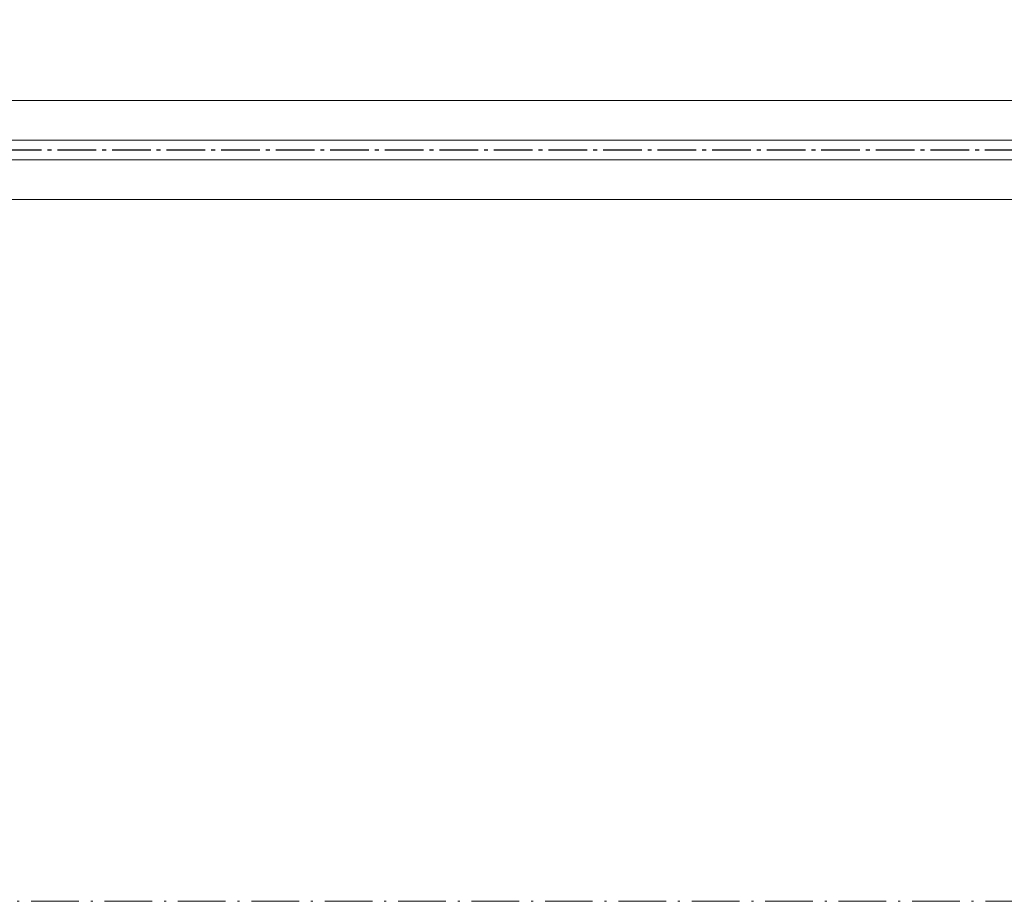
# Model space of a CAD drawing. Header units: inches. Extents: x -96941 to 10978768, y -673 to 1070890.
# Tile 242 of 256: x 65576 to 65824, y 3380 to 3603. Entities that reach past the tile are written whole.
import ezdxf

# ---------------------------------------------------------------- set-up
doc = ezdxf.new("R2010")
doc.units = ezdxf.units.IN
doc.linetypes.add('ACAD_ISO10W100', pattern=[18.5, 12, -3, 0.5, -3])
doc.linetypes.add('AM_DIN_G_W050', pattern=[13.75, 9.75, -1.5, 1, -1.5])
for name, color, linetype, lineweight in [('!_A_01_TENKÁ', 8, 'Continuous', 13), ('!_A_04_BODKOČIARKOVANÁ', 30, 'ACAD_ISO10W100', 13), ('AM_7', 4, 'AM_DIN_G_W050', 25)]:
    doc.layers.add(name, color=color, linetype=linetype, lineweight=lineweight)

msp = doc.modelspace()

# ---------------------------------------------------------------- linework, layer by layer
at = {"layer": '!_A_01_TENKÁ', "color": 14, "true_color": 0xa30000}
for p, q in [((67671.859, 3582.246), (63838.527, 3582.246)), ((63838.527, 3572.246), (67671.859, 3572.246)), ((67671.859, 3567.246), (63838.527, 3567.246)), ((63838.527, 3557.246), (67671.859, 3557.246))]:
    msp.add_line(p, q, dxfattribs=at)
at = {"layer": '!_A_04_BODKOČIARKOVANÁ', "color": 14, "true_color": 0xa30000}
msp.add_lwpolyline([(72195.735, 5943.404), (72195.735, 3380.404), (55642.735, 3380.404)], dxfattribs=at)
at = {"layer": 'AM_7', "color": 14, "true_color": 0xa30000}
msp.add_line((67671.859, 3569.746), (63814.827, 3569.746), dxfattribs=at)

doc.saveas('drawing.dxf')
